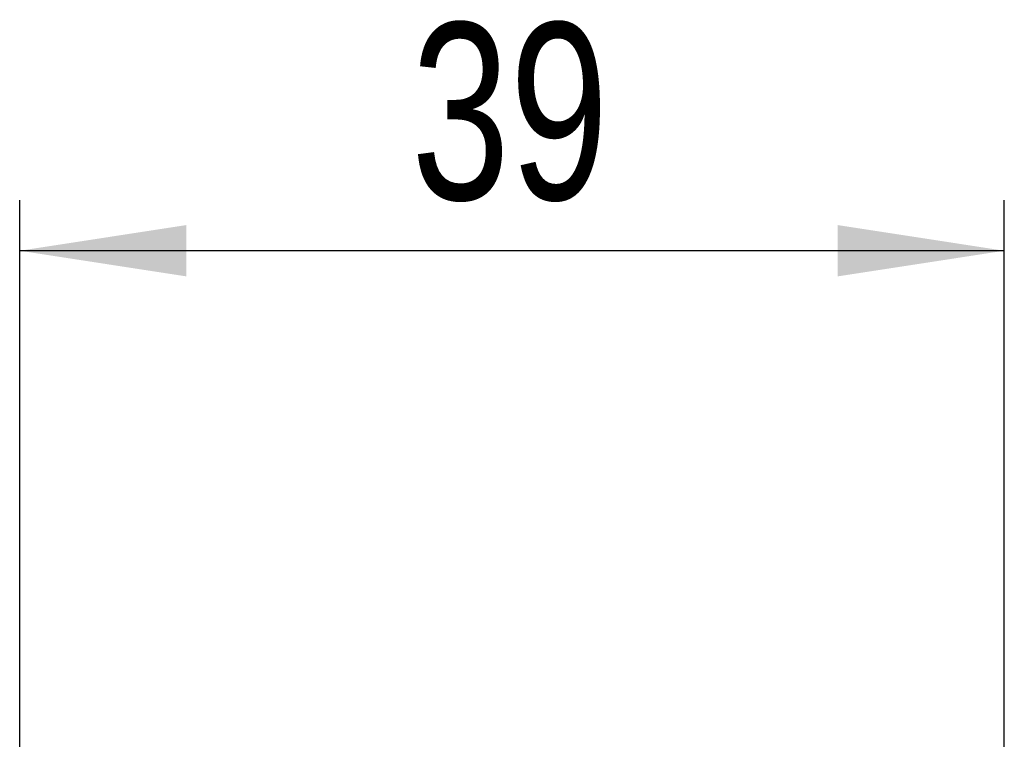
# Model space of a CAD drawing. Header units: millimetres. Extents: x 0 to 297, y 0 to 210.
# Tile 29 of 34: x 59 to 79, y 142 to 156. Entities that reach past the tile are written whole.
import ezdxf

# ---------------------------------------------------------------- set-up
doc = ezdxf.new("R2010")
doc.units = ezdxf.units.MM
doc.layers.add('標註文字', color=5, linetype='Continuous')
doc.styles.add('SLDTEXTSTYLE9', font='TXT', dxfattribs={"width": 0.75})
doc.dimstyles.new('SLDDIMSTYLE1', dxfattribs={"dimtxt": 3.5, "dimasz": 3.302, "dimexe": 0, "dimexo": 0.0625, "dimgap": 0.875, "dimtad": 1, "dimdec": 0, "dimlfac": 2, "dimrnd": 1e-09, "dimzin": 12, "dimdsep": 46, "dimtxsty": 'SLDTEXTSTYLE9', "dimsah": 1, "dimcen": 0.09, "dimadec": 0, "dimazin": 3, "dimtfac": 1, "dimtdec": 0, "dimtmove": 0, "dimatfit": 0, "dimfxl": 1, "dimfrac": 2, "dimtolj": 1, "dimtzin": 12, "dimarcsym": 0})

# ---------------------------------------------------------------- blocks, each defined once
blk = doc.blocks.new('_D_6')
at = {"layer": '標註文字'}
for p, q in [((59.048, 139.895), (59.048, 152.745)), ((78.548, 141.245), (78.548, 152.745)), ((78.548, 151.745), (59.048, 151.745))]:
    blk.add_line(p, q, dxfattribs=at)
for points in [[(59.048, 151.745), (62.35, 151.237), (62.35, 152.253)], [(78.548, 151.745), (75.246, 152.253), (75.246, 151.237)]]:
    blk.add_solid(points, dxfattribs=at)
at = {"layer": '標註文字', "insert": (66.802, 156.257), "char_height": 3.5, "attachment_point": 1, "style": 'SLDTEXTSTYLE9'}
blk.add_mtext('39', dxfattribs=at)

msp = doc.modelspace()

# ---------------------------------------------------------------- dimensions: what is measured, and where the dimension line sits
at = {"layer": '標註文字'}
dim = msp.add_linear_dim(base=(59.048, 151.745), p1=(78.548, 140.245), p2=(59.048, 138.895), dimstyle='SLDDIMSTYLE1', dxfattribs=at)
dim.commit()
dim.dimension.update_dxf_attribs({"geometry": '_D_6', "text_midpoint": (69.388, 151.745), "dimtype": 160})

doc.saveas('drawing.dxf')
